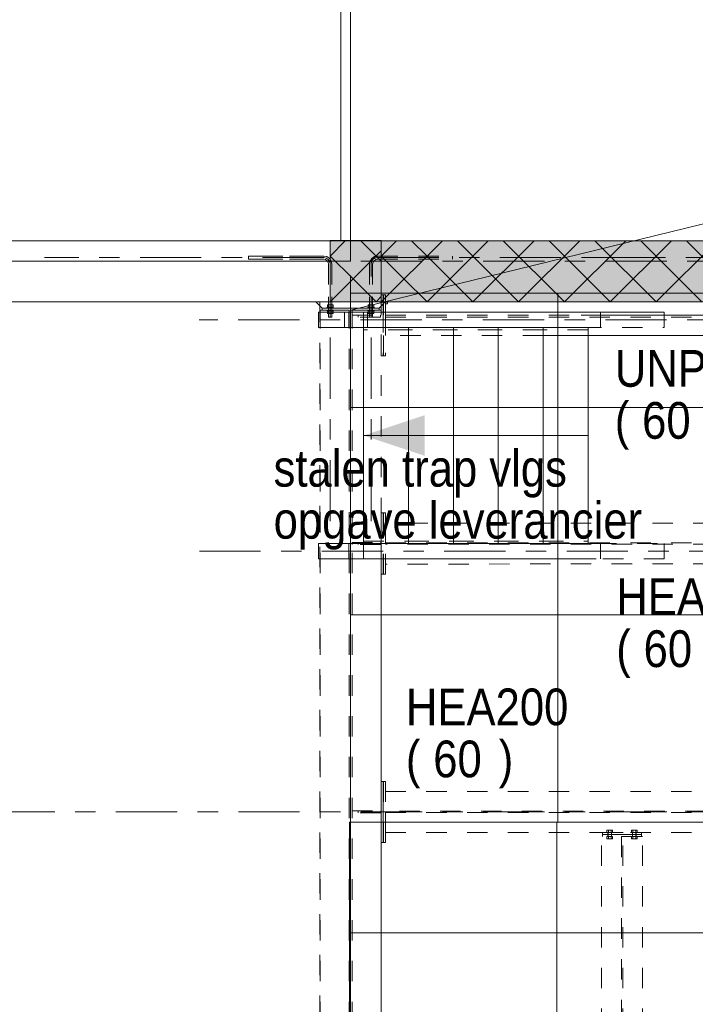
# Model space of a CAD drawing. Header units: millimetres. Extents: x -923 to -82, y -1402 to -808.
# Tile 62 of 109: x -706 to -672, y -978 to -929. Entities that reach past the tile are written whole.
import ezdxf

# ---------------------------------------------------------------- set-up
doc = ezdxf.new("R2010")
doc.units = ezdxf.units.MM
for name, pattern in [('XKITLINE00', [0]), ('XKITLINE01', [4, 1, -1, 1, -1]), ('XKITLINE02', [4, 2, -2]), ('XKITLINE03', [6, 3, -1, 1, -1])]:
    doc.linetypes.add(name, pattern=pattern)
for name, color, linetype, lineweight in [('Bout', 3, 'Continuous', 0), ('Grafisch object', 3, 'Continuous', 0), ('Onderdeel', 2, 'Continuous', 0), ('Onderdeel label', 2, 'Continuous', 0), ('Stramien', 4, 'Continuous', 0), ('Tekst', 7, 'Continuous', 0)]:
    doc.layers.add(name, color=color, linetype=linetype, lineweight=lineweight)
doc.styles.add('ARIAL', font='arial.ttf')

msp = doc.modelspace()

# ---------------------------------------------------------------- hatches: boundary and pattern name
at = {"layer": 'Grafisch object'}
msp.add_hatch(color=256, dxfattribs=at).paths.add_polyline_path([(-688.682, -949.863), (-685.682, -948.863), (-685.682, -950.863)], flags=17)
at = {"layer": 'Onderdeel'}
for points in [[(-687.816, -943.311), (-690.316, -943.311), (-690.316, -940.311), (-687.816, -940.311)], [(-480.816, -943.316), (-687.816, -943.316), (-687.816, -940.316), (-480.816, -940.316)]]:
    msp.add_hatch(color=256, dxfattribs=at).paths.add_polyline_path(points, flags=17)

# ---------------------------------------------------------------- linework, layer by layer
at = {"layer": 'Bout', "linetype": 'XKITLINE00', "lineweight": 0}
for p, q in [((-687.606, -943.335), (-687.506, -943.335)), ((-687.606, -943.405), (-687.506, -943.405)), ((-687.506, -943.316), (-687.506, -943.405))]:
    msp.add_line(p, q, dxfattribs=at)
at = {"layer": 'Bout', "linetype": 'XKITLINE02', "lineweight": 0}
for p, q in [((-676.476, -969.214), (-676.753, -969.214)), ((-676.753, -969.214), (-676.753, -969.314)), ((-676.753, -969.314), (-676.476, -969.314)), ((-676.705, -969.414), (-676.705, -969.314)), ((-676.705, -969.414), (-676.525, -969.414)), ((-676.705, -969.524), (-676.705, -969.424)), ((-676.705, -969.424), (-676.525, -969.424)), ((-676.695, -969.524), (-676.695, -969.314)), ((-676.684, -969.314), (-676.684, -969.214)), ((-676.545, -969.314), (-676.545, -969.214)), ((-676.535, -969.524), (-676.535, -969.314)), ((-676.525, -969.414), (-676.525, -969.314)), ((-676.525, -969.524), (-676.525, -969.424)), ((-676.476, -969.314), (-676.476, -969.214)), ((-675.276, -969.214), (-675.553, -969.214)), ((-675.553, -969.214), (-675.553, -969.314)), ((-675.553, -969.314), (-675.276, -969.314)), ((-675.505, -969.414), (-675.505, -969.314)), ((-675.325, -969.414), (-675.505, -969.414)), ((-675.505, -969.524), (-675.505, -969.424)), ((-675.505, -969.424), (-675.325, -969.424)), ((-675.495, -969.524), (-675.495, -969.314)), ((-675.484, -969.314), (-675.484, -969.214)), ((-675.345, -969.314), (-675.345, -969.214)), ((-675.335, -969.524), (-675.335, -969.314)), ((-675.325, -969.414), (-675.325, -969.314)), ((-675.325, -969.524), (-675.325, -969.424)), ((-675.276, -969.314), (-675.276, -969.214)), ((-676.476, -969.524), (-676.753, -969.524)), ((-676.753, -969.524), (-676.753, -969.624)), ((-676.753, -969.624), (-676.476, -969.624)), ((-676.684, -969.624), (-676.684, -969.524)), ((-676.545, -969.624), (-676.545, -969.524)), ((-676.476, -969.624), (-676.476, -969.524)), ((-675.276, -969.524), (-675.553, -969.524)), ((-675.553, -969.524), (-675.553, -969.624)), ((-675.553, -969.624), (-675.276, -969.624)), ((-675.484, -969.624), (-675.484, -969.524)), ((-675.345, -969.624), (-675.345, -969.524)), ((-675.276, -969.624), (-675.276, -969.524))]:
    msp.add_line(p, q, dxfattribs=at)
at = {"layer": 'Grafisch object', "linetype": 'XKITLINE00', "lineweight": 0}
for p, q in [((-689.79, -918.317), (-689.79, -940.316)), ((-585.315, -918.326), (-689.316, -943.716)), ((-689.79, -940.316), (-585.307, -940.316)), ((-597.224, -942.893), (-689.317, -942.893)), ((-689.317, -942.893), (-689.317, -968.814)), ((-679.157, -968.814), (-679.157, -942.893)), ((-689.317, -968.65), (-689.317, -943.028)), ((-689.317, -948.494), (-689.317, -948.494)), ((-689.317, -948.494), (-597.224, -948.494)), ((-677.682, -949.863), (-688.682, -949.863)), ((-689.317, -958.654), (-689.317, -958.654)), ((-689.317, -958.654), (-597.224, -958.654)), ((-660.814, -968.814), (-689.374, -968.814)), ((-689.374, -968.814), (-689.374, -1055.514)), ((-689.317, -968.814), (-597.224, -968.814)), ((-679.214, -1055.514), (-679.214, -968.814)), ((-689.374, -974.234), (-660.814, -974.234))]:
    msp.add_line(p, q, dxfattribs=at)
at = {"layer": 'Onderdeel', "linetype": 'XKITLINE00', "lineweight": 0}
for p, q in [((-689.317, -940.311), (-689.317, -918.314)), ((-711.336, -940.316), (-690.316, -940.316)), ((-690.316, -941.066), (-689.561, -940.311)), ((-690.316, -943.311), (-690.316, -940.311)), ((-690.316, -940.311), (-687.816, -940.311)), ((-688.071, -941.066), (-688.826, -940.311)), ((-687.816, -943.311), (-687.816, -940.311)), ((-687.816, -943.316), (-684.816, -940.316)), ((-687.816, -940.316), (-480.816, -940.316)), ((-687.816, -943.316), (-687.816, -940.316)), ((-687.791, -941.046), (-687.061, -940.316)), ((-685.571, -941.071), (-686.326, -940.316)), ((-685.571, -943.316), (-682.571, -940.316)), ((-681.081, -943.316), (-684.081, -940.316)), ((-683.326, -943.316), (-680.326, -940.316)), ((-678.836, -943.316), (-681.836, -940.316)), ((-681.081, -943.316), (-678.081, -940.316)), ((-676.59, -943.316), (-679.59, -940.316)), ((-678.836, -943.316), (-675.836, -940.316)), ((-674.345, -943.316), (-677.345, -940.316)), ((-676.59, -943.316), (-673.59, -940.316)), ((-672.1, -943.316), (-675.1, -940.316)), ((-674.345, -943.316), (-671.345, -940.316)), ((-669.855, -943.316), (-672.855, -940.316)), ((-690.316, -943.311), (-687.816, -940.81)), ((-711.336, -941.314), (-690.316, -941.316)), ((-689.194, -942.189), (-690.316, -941.066)), ((-687.816, -941.322), (-688.071, -941.066)), ((-686.693, -942.193), (-687.816, -941.071)), ((-683.326, -943.316), (-685.571, -941.071)), ((-688.071, -943.311), (-689.194, -942.189)), ((-685.571, -943.316), (-686.693, -942.193)), ((-711.036, -943.316), (-687.816, -943.316)), ((-690.316, -943.311), (-690.316, -943.311)), ((-690.316, -943.311), (-690.316, -943.311)), ((-690.316, -943.311), (-690.316, -943.311)), ((-687.816, -943.311), (-690.316, -943.311)), ((-689.316, -943.816), (-689.316, -943.311)), ((-688.071, -943.311), (-687.816, -943.056)), ((-687.816, -943.316), (-687.816, -943.316)), ((-687.816, -943.316), (-687.816, -943.316)), ((-687.816, -943.316), (-687.816, -943.316)), ((-480.816, -943.316), (-687.816, -943.316)), ((-687.816, -943.716), (-687.816, -943.316)), ((-687.716, -943.816), (-687.716, -943.316)), ((-687.716, -943.416), (-687.616, -943.316)), ((-687.706, -943.816), (-687.706, -943.406)), ((-687.606, -943.816), (-687.606, -943.316)), ((-690.882, -943.816), (-688.682, -943.816)), ((-690.882, -944.566), (-690.882, -943.816)), ((-689.316, -943.616), (-687.916, -943.616)), ((-687.916, -943.616), (-689.316, -943.616)), ((-689.316, -943.716), (-687.816, -943.716)), ((-688.682, -943.816), (-673.949, -943.816)), ((-688.682, -943.816), (-688.682, -944.566)), ((-688.481, -943.816), (-688.481, -944.566)), ((-687.916, -943.616), (-687.816, -943.516)), ((-687.916, -943.716), (-687.916, -943.616)), ((-687.816, -943.816), (-687.816, -943.716)), ((-673.949, -943.966), (-673.949, -943.816)), ((-678.016, -943.966), (-663.524, -943.966)), ((-688.682, -944.566), (-690.882, -944.566)), ((-689.316, -955.161), (-689.316, -944.566)), ((-688.682, -944.566), (-688.682, -955.161)), ((-688.682, -944.566), (-678.016, -944.566)), ((-686.482, -955.161), (-686.482, -944.566)), ((-684.282, -955.161), (-684.282, -944.566)), ((-682.082, -955.161), (-682.082, -944.566)), ((-679.882, -955.161), (-679.882, -944.566)), ((-679.882, -944.966), (-663.524, -944.966)), ((-677.682, -955.161), (-677.682, -944.966)), ((-690.885, -955.911), (-690.885, -955.161)), ((-690.885, -955.161), (-688.682, -955.161)), ((-688.682, -955.161), (-688.682, -955.911)), ((-688.682, -955.911), (-688.682, -955.161)), ((-688.682, -955.161), (-677.278, -955.161)), ((-690.885, -955.911), (-688.682, -955.911)), ((-689.317, -1068.419), (-689.316, -955.911)), ((-688.682, -955.911), (-677.278, -955.911)), ((-687.815, -1068.419), (-687.816, -955.911)), ((-687.716, -955.911), (-687.716, -956.661)), ((-687.716, -956.661), (-687.816, -956.661)), ((-687.816, -966.814), (-687.716, -966.814)), ((-687.716, -966.814), (-687.716, -969.814)), ((-687.716, -969.814), (-687.816, -969.814))]:
    msp.add_line(p, q, dxfattribs=at)
at = {"layer": 'Onderdeel', "linetype": 'XKITLINE01', "lineweight": 0}
for p, q in [((-690.316, -940.316), (-687.816, -940.316)), ((-689.317, -941.311), (-689.317, -940.311)), ((-687.816, -943.316), (-687.816, -940.316)), ((-712.838, -941.311), (-689.317, -941.311)), ((-694.316, -941.066), (-690.636, -941.066)), ((-694.316, -941.226), (-694.316, -941.066)), ((-690.636, -941.066), (-694.316, -941.066)), ((-694.316, -941.066), (-694.316, -941.226)), ((-690.636, -941.226), (-694.316, -941.226)), ((-694.316, -941.226), (-690.636, -941.226)), ((-690.636, -941.066), (-690.483, -941.096)), ((-690.636, -941.066), (-690.483, -941.096)), ((-690.636, -941.226), (-690.544, -941.244)), ((-690.636, -941.226), (-690.544, -941.244)), ((-690.544, -941.244), (-690.467, -941.296)), ((-690.544, -941.244), (-690.467, -941.296)), ((-690.483, -941.096), (-690.353, -941.183)), ((-690.483, -941.096), (-690.353, -941.183)), ((-690.415, -941.374), (-690.467, -941.296)), ((-690.467, -941.296), (-690.415, -941.374)), ((-690.396, -941.466), (-690.415, -941.374)), ((-690.415, -941.374), (-690.396, -941.466)), ((-690.396, -941.466), (-690.396, -944.066)), ((-690.396, -944.066), (-690.396, -941.466)), ((-690.353, -941.183), (-690.267, -941.313)), ((-690.267, -941.313), (-690.353, -941.183)), ((-690.316, -941.316), (-689.316, -941.316)), ((-690.267, -941.313), (-690.236, -941.466)), ((-690.236, -941.466), (-690.267, -941.313)), ((-690.236, -944.066), (-690.236, -941.466)), ((-690.236, -941.466), (-690.236, -944.066)), ((-689.316, -943.311), (-689.316, -941.316)), ((-688.366, -941.313), (-688.396, -941.466)), ((-688.396, -941.466), (-688.366, -941.313)), ((-688.396, -944.066), (-688.396, -941.466)), ((-688.396, -941.466), (-688.396, -944.066)), ((-688.279, -941.183), (-688.366, -941.313)), ((-688.366, -941.313), (-688.279, -941.183)), ((-688.279, -941.183), (-688.149, -941.096)), ((-688.279, -941.183), (-688.149, -941.096)), ((-688.236, -941.466), (-688.218, -941.374)), ((-688.218, -941.374), (-688.236, -941.466)), ((-688.236, -941.466), (-688.236, -944.066)), ((-688.236, -944.066), (-688.236, -941.466)), ((-688.218, -941.374), (-688.166, -941.296)), ((-688.166, -941.296), (-688.218, -941.374)), ((-688.166, -941.296), (-688.088, -941.244)), ((-688.166, -941.296), (-688.088, -941.244)), ((-688.149, -941.096), (-687.996, -941.066)), ((-688.149, -941.096), (-687.996, -941.066)), ((-688.088, -941.244), (-687.996, -941.226)), ((-688.088, -941.244), (-687.996, -941.226)), ((-687.996, -941.066), (-684.316, -941.066)), ((-687.996, -941.066), (-684.316, -941.066)), ((-687.996, -941.226), (-684.316, -941.226)), ((-687.996, -941.226), (-684.316, -941.226)), ((-684.316, -941.226), (-684.316, -941.066)), ((-684.316, -941.066), (-684.316, -941.226)), ((-691.016, -943.316), (-687.616, -943.316)), ((-690.716, -943.616), (-691.016, -943.316)), ((-689.316, -943.316), (-690.817, -943.316)), ((-690.817, -943.316), (-690.817, -1082.014)), ((-690.817, -943.316), (-690.817, -1082.014)), ((-689.317, -943.316), (-690.817, -943.316)), ((-689.317, -1082.014), (-689.317, -943.316)), ((-687.816, -942.966), (-687.716, -942.966)), ((-687.816, -943.316), (-687.816, -942.966)), ((-687.816, -943.516), (-687.716, -943.416)), ((-687.716, -943.316), (-687.716, -942.966)), ((-687.706, -942.966), (-687.606, -942.966)), ((-687.706, -943.406), (-687.706, -942.966)), ((-687.606, -943.316), (-687.606, -942.966)), ((-690.815, -1080.614), (-690.816, -943.716)), ((-690.816, -943.716), (-689.316, -943.716)), ((-689.389, -943.716), (-690.816, -943.716)), ((-689.316, -943.616), (-690.716, -943.616)), ((-690.716, -943.716), (-690.716, -943.616)), ((-690.716, -943.616), (-689.316, -943.616)), ((-690.716, -943.716), (-687.916, -943.716)), ((-690.466, -943.616), (-690.466, -943.576)), ((-690.466, -943.576), (-690.166, -943.576)), ((-690.466, -943.616), (-690.466, -943.576)), ((-690.166, -943.576), (-690.466, -943.576)), ((-690.466, -943.616), (-690.166, -943.616)), ((-690.166, -943.616), (-690.466, -943.616)), ((-690.466, -943.756), (-690.466, -943.716)), ((-690.466, -943.716), (-690.166, -943.716)), ((-690.466, -943.756), (-690.466, -943.716)), ((-690.166, -943.716), (-690.466, -943.716)), ((-690.466, -943.756), (-690.166, -943.756)), ((-690.166, -943.756), (-690.466, -943.756)), ((-690.455, -943.576), (-690.455, -943.456)), ((-690.455, -943.456), (-690.178, -943.456)), ((-690.455, -943.576), (-690.455, -943.456)), ((-690.178, -943.456), (-690.455, -943.456)), ((-690.455, -943.576), (-690.178, -943.576)), ((-690.178, -943.576), (-690.455, -943.576)), ((-690.455, -943.876), (-690.455, -943.756)), ((-690.455, -943.756), (-690.178, -943.756)), ((-690.455, -943.876), (-690.455, -943.756)), ((-690.178, -943.756), (-690.455, -943.756)), ((-690.455, -943.876), (-690.178, -943.876)), ((-690.178, -943.876), (-690.455, -943.876)), ((-690.178, -943.576), (-690.178, -943.456)), ((-690.178, -943.576), (-690.178, -943.456)), ((-690.178, -943.876), (-690.178, -943.756)), ((-690.178, -943.876), (-690.178, -943.756)), ((-690.166, -943.616), (-690.166, -943.576)), ((-690.166, -943.616), (-690.166, -943.576)), ((-690.166, -943.756), (-690.166, -943.716)), ((-690.166, -943.756), (-690.166, -943.716)), ((-689.617, -943.816), (-688.682, -943.816)), ((-689.617, -944.566), (-689.617, -943.816)), ((-689.406, -944.566), (-689.406, -943.816)), ((-689.387, -1080.614), (-689.389, -943.716)), ((-689.316, -944.566), (-689.316, -943.816)), ((-689.242, -1080.614), (-689.244, -943.716)), ((-688.466, -943.616), (-688.466, -943.576)), ((-688.166, -943.576), (-688.466, -943.576)), ((-688.466, -943.616), (-688.466, -943.576)), ((-688.466, -943.576), (-688.166, -943.576)), ((-688.166, -943.616), (-688.466, -943.616)), ((-688.466, -943.616), (-688.166, -943.616)), ((-688.466, -943.756), (-688.466, -943.716)), ((-688.166, -943.716), (-688.466, -943.716)), ((-688.466, -943.756), (-688.466, -943.716)), ((-688.466, -943.716), (-688.166, -943.716)), ((-688.166, -943.756), (-688.466, -943.756)), ((-688.466, -943.756), (-688.166, -943.756)), ((-688.455, -943.576), (-688.455, -943.456)), ((-688.178, -943.456), (-688.455, -943.456)), ((-688.455, -943.576), (-688.455, -943.456)), ((-688.455, -943.456), (-688.178, -943.456)), ((-688.178, -943.576), (-688.455, -943.576)), ((-688.455, -943.576), (-688.178, -943.576)), ((-688.455, -943.876), (-688.455, -943.756)), ((-688.178, -943.756), (-688.455, -943.756)), ((-688.455, -943.876), (-688.455, -943.756)), ((-688.455, -943.756), (-688.178, -943.756)), ((-688.178, -943.876), (-688.455, -943.876)), ((-688.455, -943.876), (-688.178, -943.876)), ((-688.178, -943.576), (-688.178, -943.456)), ((-688.178, -943.576), (-688.178, -943.456)), ((-688.178, -943.876), (-688.178, -943.756)), ((-688.178, -943.876), (-688.178, -943.756)), ((-688.166, -943.616), (-688.166, -943.576)), ((-688.166, -943.616), (-688.166, -943.576)), ((-688.166, -943.756), (-688.166, -943.716)), ((-688.166, -943.756), (-688.166, -943.716)), ((-687.816, -945.966), (-687.816, -943.716)), ((-687.816, -955.911), (-687.816, -943.816)), ((-687.716, -943.816), (-687.716, -945.966)), ((-687.706, -945.966), (-687.706, -943.816)), ((-687.606, -943.816), (-687.606, -945.966)), ((-677.073, -944.566), (-677.073, -943.816)), ((-690.396, -944.066), (-690.236, -944.066)), ((-690.236, -944.066), (-690.396, -944.066)), ((-689.244, -944.066), (-689.244, -943.966)), ((-689.244, -943.966), (-687.844, -943.966)), ((-687.844, -944.066), (-689.244, -944.066)), ((-688.944, -944.066), (-688.944, -943.966)), ((-688.236, -944.066), (-688.396, -944.066)), ((-688.396, -944.066), (-688.236, -944.066)), ((-687.844, -943.966), (-687.844, -944.066)), ((-687.606, -943.966), (-678.016, -943.966)), ((-687.606, -944.966), (-687.606, -943.966)), ((-687.606, -944.066), (-663.524, -944.066)), ((-673.949, -944.566), (-673.949, -943.966)), ((-689.617, -944.566), (-688.682, -944.566)), ((-686.482, -944.566), (-688.682, -944.566)), ((-686.482, -944.686), (-688.682, -944.686)), ((-686.482, -944.566), (-686.482, -955.161)), ((-684.282, -944.566), (-686.482, -944.566)), ((-684.282, -944.686), (-686.482, -944.686)), ((-684.282, -944.566), (-684.282, -955.161)), ((-682.082, -944.566), (-684.282, -944.566)), ((-682.082, -944.686), (-684.282, -944.686)), ((-682.082, -944.566), (-682.082, -955.161)), ((-679.882, -944.566), (-682.082, -944.566)), ((-679.882, -944.686), (-682.082, -944.686)), ((-679.882, -944.566), (-679.882, -955.161)), ((-677.682, -944.566), (-679.882, -944.566)), ((-677.682, -944.686), (-679.882, -944.686)), ((-678.016, -944.566), (-673.949, -944.566)), ((-677.682, -944.966), (-677.682, -944.566)), ((-679.882, -944.966), (-687.606, -944.966)), ((-687.716, -945.966), (-687.816, -945.966)), ((-687.606, -945.966), (-687.706, -945.966)), ((-687.816, -953.661), (-687.716, -953.661)), ((-687.816, -956.661), (-687.816, -953.661)), ((-687.716, -953.661), (-687.716, -955.911)), ((-687.706, -953.661), (-687.606, -953.661)), ((-687.706, -956.661), (-687.706, -953.661)), ((-687.606, -953.661), (-687.606, -956.661)), ((-663.524, -954.16), (-687.606, -954.161)), ((-687.606, -954.161), (-687.606, -956.161)), ((-689.406, -955.911), (-689.406, -955.161)), ((-689.406, -955.161), (-689.406, -955.911)), ((-688.682, -955.161), (-689.406, -955.161)), ((-689.316, -955.911), (-689.316, -955.161)), ((-689.244, -955.211), (-689.244, -955.111)), ((-689.244, -955.111), (-687.844, -955.111)), ((-687.844, -955.211), (-689.244, -955.211)), ((-688.944, -955.211), (-688.944, -955.111)), ((-688.682, -955.041), (-686.482, -955.041)), ((-688.682, -955.161), (-686.482, -955.161)), ((-687.844, -955.111), (-687.844, -955.211)), ((-687.606, -955.128), (-663.524, -955.128)), ((-663.524, -955.193), (-687.606, -955.193)), ((-686.482, -955.041), (-684.282, -955.041)), ((-686.482, -955.161), (-684.282, -955.161)), ((-684.282, -955.041), (-682.082, -955.041)), ((-684.282, -955.161), (-682.082, -955.161)), ((-682.082, -955.041), (-679.882, -955.041)), ((-682.082, -955.161), (-679.882, -955.161)), ((-679.882, -955.041), (-677.682, -955.041)), ((-679.882, -955.161), (-677.682, -955.161)), ((-677.278, -955.161), (-673.949, -955.161)), ((-677.073, -955.911), (-677.073, -955.161)), ((-673.949, -955.161), (-673.949, -955.911)), ((-689.406, -955.911), (-688.682, -955.911)), ((-673.949, -955.911), (-677.278, -955.911)), ((-663.524, -956.16), (-687.606, -956.161)), ((-687.606, -956.661), (-687.706, -956.661)), ((-687.816, -969.814), (-687.816, -966.814)), ((-687.706, -966.814), (-687.606, -966.814)), ((-687.706, -969.814), (-687.706, -966.814)), ((-687.606, -966.814), (-687.606, -969.814)), ((-687.606, -969.314), (-687.606, -967.314)), ((-687.606, -967.314), (-663.924, -967.314)), ((-689.243, -968.364), (-689.243, -968.264)), ((-689.243, -968.264), (-687.843, -968.264)), ((-687.843, -968.364), (-689.243, -968.364)), ((-688.943, -968.364), (-688.943, -968.264)), ((-687.843, -968.264), (-687.843, -968.364)), ((-663.924, -968.281), (-687.606, -968.281)), ((-687.606, -968.346), (-663.924, -968.346)), ((-687.606, -969.314), (-663.924, -969.314)), ((-676.965, -969.414), (-676.965, -969.314)), ((-676.965, -969.314), (-675.065, -969.314)), ((-675.065, -969.414), (-676.965, -969.414)), ((-676.965, -969.524), (-676.965, -969.424)), ((-676.965, -969.424), (-675.065, -969.424)), ((-675.065, -969.314), (-675.065, -969.414)), ((-675.065, -969.424), (-675.065, -969.524)), ((-687.606, -969.814), (-687.706, -969.814)), ((-677.015, -1010.954), (-677.015, -969.524)), ((-675.015, -969.524), (-677.015, -969.524)), ((-675.065, -969.524), (-676.965, -969.524)), ((-676.047, -969.524), (-676.047, -1010.954)), ((-675.982, -1010.954), (-675.982, -969.524)), ((-675.015, -1010.954), (-675.015, -969.524))]:
    msp.add_line(p, q, dxfattribs=at)
at = {"layer": 'Onderdeel', "linetype": 'XKITLINE03', "lineweight": 0}
for p, q in [((-690.636, -941.146), (-704.316, -941.146)), ((-690.636, -941.146), (-704.316, -941.146)), ((-690.514, -941.17), (-690.636, -941.146)), ((-690.514, -941.17), (-690.636, -941.146)), ((-690.41, -941.24), (-690.514, -941.17)), ((-690.41, -941.24), (-690.514, -941.17)), ((-690.341, -941.344), (-690.41, -941.24)), ((-690.341, -941.344), (-690.41, -941.24)), ((-690.316, -941.466), (-690.341, -941.344)), ((-690.316, -941.466), (-690.341, -941.344)), ((-690.316, -954.066), (-690.316, -941.466)), ((-690.316, -954.066), (-690.316, -941.466)), ((-688.316, -941.466), (-688.292, -941.344)), ((-688.316, -941.466), (-688.292, -941.344)), ((-688.316, -954.066), (-688.316, -941.466)), ((-688.316, -954.066), (-688.316, -941.466)), ((-688.292, -941.344), (-688.223, -941.24)), ((-688.292, -941.344), (-688.223, -941.24)), ((-688.223, -941.24), (-688.119, -941.17)), ((-688.223, -941.24), (-688.119, -941.17)), ((-688.119, -941.17), (-687.996, -941.146)), ((-688.119, -941.17), (-687.996, -941.146)), ((-687.996, -941.146), (-674.316, -941.146)), ((-687.996, -941.146), (-674.316, -941.146)), ((-663.884, -941.146), (-677.564, -941.146)), ((-663.884, -941.146), (-677.564, -941.146)), ((-667.829, -944.191), (-696.731, -944.191)), ((-696.726, -955.536), (-667.829, -955.536))]:
    msp.add_line(p, q, dxfattribs=at)
at = {"layer": 'Stramien', "linetype": 'XKITLINE03', "lineweight": 0}
for p, q in [((-689.315, -1103.014), (-689.315, -840.314)), ((-880.815, -941.314), (-445.815, -941.314)), ((-880.815, -968.314), (-445.815, -968.314))]:
    msp.add_line(p, q, dxfattribs=at)

# ---------------------------------------------------------------- texts
at = {"layer": 'Onderdeel label', "style": 'ARIAL', "width": 0.85}
for s, p in [('UNP300', (-676.369, -947.473)), ('(', (-676.369, -950.023)), ('60', (-675.03, -950.023)), ('HEA200', (-676.297, -958.661)), ('(', (-676.297, -961.211)), ('60', (-674.958, -961.211)), ('HEA200', (-686.606, -964.064)), ('(', (-686.606, -966.614)), (')', (-682.057, -966.614)), ('60', (-685.267, -966.614))]:
    msp.add_text(s, height=1.8, dxfattribs=at).set_placement(p)
at = {"layer": 'Tekst', "style": 'ARIAL', "width": 0.85}
for s, p in [('stalen trap vlgs', (-693.09, -952.369)), ('opgave leverancier', (-693.09, -954.919))]:
    msp.add_text(s, height=1.8, dxfattribs=at).set_placement(p)

doc.saveas('drawing.dxf')
